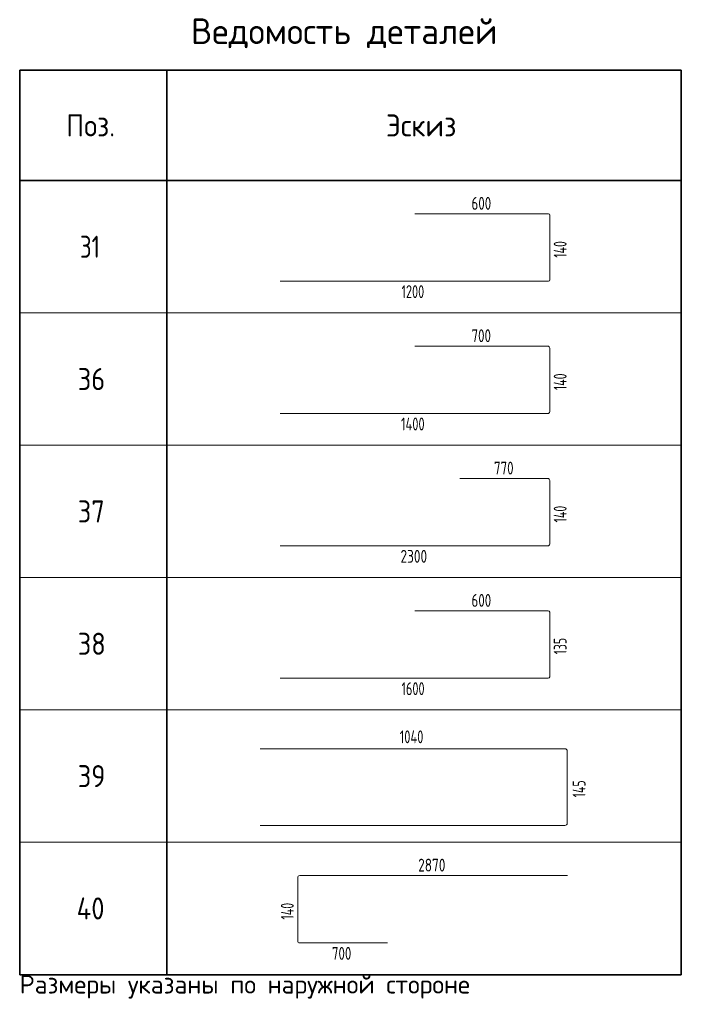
# Model space of a CAD drawing. Header units: metres. Extents: x -38 to 97, y -15 to 21.
# Tile 89 of 89: x 88 to 97, y 2 to 15. Entities that reach past the tile are written whole.
import ezdxf

# ---------------------------------------------------------------- set-up
doc = ezdxf.new("R2010")
doc.units = ezdxf.units.M
doc.styles.add('ISOCPEUR', font='txt')

msp = doc.modelspace()

# ---------------------------------------------------------------- linework, layer by layer
at = {"color": 7, "linetype": 'Continuous', "lineweight": 35, "transparency": 33554687}
for p, q in [((88.274, 14.7472), (97.274, 14.7472)), ((88.274, 13.2472), (88.274, 14.7472)), ((88.274, 14.7472), (88.274, 11.4472)), ((90.274, 13.2472), (90.274, 14.7472)), ((90.274, 14.7472), (90.274, 11.4472)), ((97.274, 13.2472), (97.274, 14.7472)), ((97.274, 14.7472), (97.274, 11.4472)), ((97.274, 13.2472), (88.274, 13.2472)), ((88.274, 12.9472), (88.274, 9.6472)), ((90.274, 12.9472), (90.274, 9.6472)), ((97.274, 12.9472), (97.274, 9.6472)), ((88.274, 11.1472), (88.274, 7.8472)), ((90.274, 11.1472), (90.274, 7.8472)), ((97.274, 11.1472), (97.274, 7.8472)), ((88.274, 9.3472), (88.274, 6.0472)), ((90.274, 9.3472), (90.274, 6.0472)), ((97.274, 9.3472), (97.274, 6.0472)), ((88.274, 7.5472), (88.274, 4.2472)), ((90.274, 7.5472), (90.274, 4.2472)), ((97.274, 7.5472), (97.274, 4.2472)), ((88.274, 5.7472), (88.274, 2.4472)), ((90.274, 5.7472), (90.274, 2.4472)), ((97.274, 5.7472), (97.274, 2.4472)), ((88.274, 2.4472), (97.274, 2.4472))]:
    msp.add_line(p, q, dxfattribs=at)
at = {"color": 7, "linetype": 'Continuous', "lineweight": 18, "transparency": 33554687}
for p, q in [((93.6501, 12.7954), (95.4654, 12.7954)), ((95.4843, 12.7765), (95.4843, 11.8972)), ((95.4654, 11.8783), (91.816, 11.8783)), ((93.6501, 10.9954), (95.4573, 10.9954)), ((95.4843, 10.9684), (95.4843, 10.1053)), ((95.4573, 10.0783), (91.816, 10.0783)), ((94.2615, 9.1954), (95.4573, 9.1954)), ((95.4843, 9.1684), (95.4843, 8.3053)), ((95.4573, 8.2783), (91.816, 8.2783)), ((91.5446, 5.5204), (95.691, 5.5204)), ((95.7217, 5.4897), (95.7217, 4.5069)), ((95.691, 4.4762), (91.5446, 4.4762)), ((92.0563, 2.9053), (92.0563, 3.7684)), ((92.0833, 3.7954), (95.7246, 3.7954)), ((93.2791, 2.8783), (92.0833, 2.8783))]:
    msp.add_line(p, q, dxfattribs=at)
at = {"color": 7, "linetype": 'Continuous', "lineweight": 13, "transparency": 33554687}
for p, q in [((88.274, 11.4472), (97.274, 11.4472)), ((88.274, 9.6472), (97.274, 9.6472)), ((88.274, 7.8472), (97.274, 7.8472)), ((88.274, 6.0472), (97.274, 6.0472)), ((88.274, 4.2472), (97.274, 4.2472)), ((88.274, 2.4472), (97.274, 2.4472))]:
    msp.add_line(p, q, dxfattribs=at)
at = {"color": 34, "linetype": 'Continuous', "lineweight": 18, "transparency": 33554687}
for p, q in [((93.6501, 7.3954), (95.4641, 7.3954)), ((95.4843, 7.3751), (95.4843, 6.4985)), ((95.4641, 6.4783), (91.816, 6.4783))]:
    msp.add_line(p, q, dxfattribs=at)
at = {"color": 7, "linetype": 'Continuous', "lineweight": 18, "transparency": 33554687}
for centre, radius, start, end in [((95.4654, 12.7765), 0.0189, 0, 90), ((95.4654, 11.8972), 0.0189, 270, 0), ((95.4573, 10.9684), 0.027, 0, 90), ((95.4573, 10.1053), 0.027, 270, 0), ((95.4573, 9.1684), 0.027, 0, 90), ((95.4573, 8.3053), 0.027, 270, 0), ((95.691, 5.4897), 0.0308, 0, 90), ((95.691, 4.5069), 0.0308, 270, 0), ((92.0833, 3.7684), 0.027, 90, 180), ((92.0833, 2.9053), 0.027, 180, 270)]:
    msp.add_arc(centre, radius, start, end, dxfattribs=at)
at = {"color": 34, "linetype": 'Continuous', "lineweight": 18, "transparency": 33554687}
for centre, start, end in [((95.4641, 7.3751), 0, 90), ((95.4641, 6.4985), 270, 0)]:
    msp.add_arc(centre, 0.0203, start, end, dxfattribs=at)

# ---------------------------------------------------------------- texts
at = {"color": 7, "linetype": 'Continuous', "lineweight": 35, "transparency": 33554687, "attachment_point": 7, "style": 'ISOCPEUR'}
for s, insert, char_height, width in [('\\W0.98;Ведомость деталей', (90.604, 15.0472), 0.35, 4.509792), ('\\W0.92;Поз.', (88.9065, 13.8472), 0.3, 0.872985), ('\\W0.94;Эскиз', (93.2565, 13.8472), 0.3, 1.176116), ('\\W0.75;31', (89.094, 12.1972), 0.3, 0.472281), ('\\W0.87;36', (89.064, 10.3972), 0.3, 0.550812), ('\\W0.87;37', (89.064, 8.5972), 0.3, 0.550812), ('\\W0.87;38', (89.064, 6.7972), 0.3, 0.550812), ('\\W0.87;39', (89.064, 4.9972), 0.3, 0.550812), ('\\W0.88;40', (89.049, 3.1972), 0.3, 0.581993)]:
    msp.add_mtext(s, dxfattribs=dict(at, insert=insert, char_height=char_height, width=width))
at = {"color": 7, "linetype": 'Continuous', "lineweight": 25, "transparency": 33554687, "char_height": 0.175, "attachment_point": 7, "style": 'ISOCPEUR'}
for s, insert, width in [('\\W0.73;600', (94.4202, 12.8497), 0.357628), ('\\W0.69;1200', (93.4681, 11.649), 0.424394), ('\\W0.73;700', (94.4202, 11.0497), 0.357628), ('\\W0.70;1400', (93.4611, 9.849), 0.438726), ('\\W0.73;770', (94.7259, 9.2497), 0.357628), ('\\W0.75;2300', (93.4541, 8.049), 0.45697), ('\\W0.73;600', (94.4202, 7.4497), 0.357628), ('\\W0.69;1600', (93.4681, 6.249), 0.424394), ('\\W0.70;1040', (93.4442, 5.5944), 0.438727), ('\\W0.75;2870', (93.6945, 3.8497), 0.45697), ('\\W0.73;700', (92.5207, 2.649), 0.357628)]:
    msp.add_mtext(s, dxfattribs=dict(at, insert=insert, width=width))
at = {"color": 7, "linetype": 'Continuous', "lineweight": 25, "transparency": 33554687, "char_height": 0.175, "attachment_point": 7, "rotation": 90, "style": 'ISOCPEUR'}
for s, insert, width in [('\\W0.67;140', (95.7136, 12.1968), 0.338176), ('\\W0.67;140', (95.7136, 10.3968), 0.338176), ('\\W0.67;140', (95.7136, 8.5968), 0.338176), ('\\W0.66;135', (95.7136, 6.8038), 0.323636), ('\\W0.67;145', (95.9707, 4.8583), 0.338176), ('\\W0.67;140', (92.0019, 3.1968), 0.338176)]:
    msp.add_mtext(s, dxfattribs=dict(at, insert=insert, width=width))
at = {"color": 7, "linetype": 'Continuous', "lineweight": 13, "transparency": 33554687, "insert": (88.274, 2.1222), "char_height": 0.25, "width": 6.395512, "attachment_point": 7, "style": 'ISOCPEUR'}
msp.add_mtext('\\W0.99;Размеры указаны по наружной стороне', dxfattribs=at)

doc.saveas('drawing.dxf')
